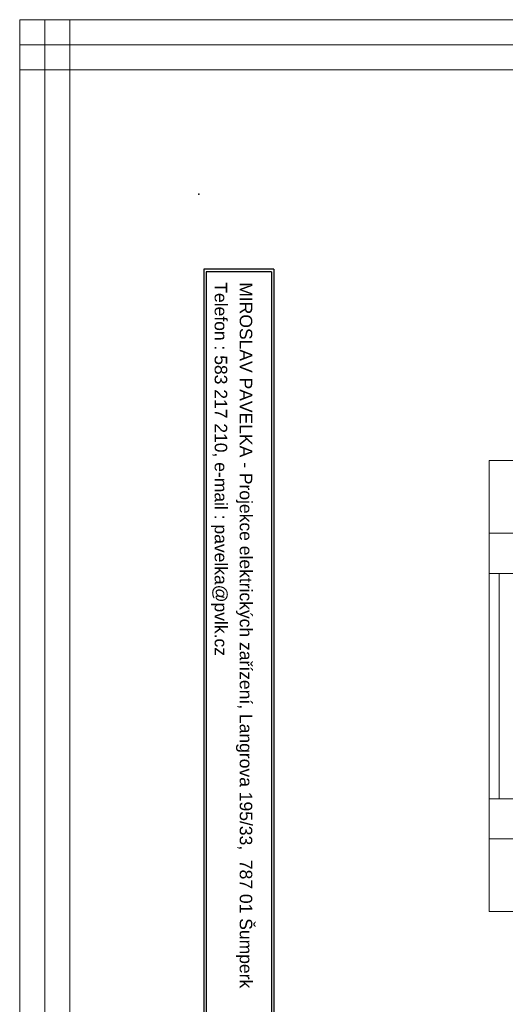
# Model space of a CAD drawing. Extents: x -74 to 5858, y 2827 to 3927.
# Tile 10 of 35: x 1063 to 1160, y 3173 to 3370. Entities that reach past the tile are written whole.
import ezdxf

# ---------------------------------------------------------------- set-up
doc = ezdxf.new("R2010")
doc.units = 0
doc.header["$MEASUREMENT"] = 0
doc.layers.get('0').update_dxf_attribs({"linetype": 'CONTINUOUS'})
doc.layers.add('__Bílá', color=7, linetype='CONTINUOUS')
doc.layers.add('__Vínová 220', color=220, linetype='CONTINUOUS')
doc.styles.add('Arial', font='arial.ttf')

msp = doc.modelspace()

# ---------------------------------------------------------------- linework, layer by layer
at = {"color": 0, "lineweight": 9}
for p, q in [((1156.48, 3281.8), (1226.48, 3281.8)), ((1156.48, 3191.8), (1156.48, 3281.8)), ((1226.48, 3191.8), (1156.48, 3191.8))]:
    msp.add_line(p, q, dxfattribs=at)
for points in [[(1156.48, 3281.8), (1226.48, 3281.8), (1226.48, 3267.3), (1156.48, 3267.3)], [(1156.48, 3267.3), (1226.48, 3267.3), (1226.48, 3259.3), (1156.48, 3259.3)], [(1156.48, 3259.3), (1158.48, 3259.3), (1158.48, 3214.3), (1156.48, 3214.3)], [(1156.48, 3214.3), (1226.48, 3214.3), (1226.48, 3206.3), (1156.48, 3206.3)]]:
    msp.add_lwpolyline(points, close=True, dxfattribs=at)
for points in [[(1226.48, 3259.3), (1226.48, 3269.3), (1226.48, 3267.3), (1156.48, 3267.3)], [(1226.48, 3236.8), (1226.48, 3259.3), (1156.48, 3259.3), (1156.48, 3214.3), (1226.48, 3214.3)], [(1205.28, 3259.3), (1156.48, 3259.3), (1156.48, 3214.3), (1201.62, 3214.3)], [(1156.48, 3214.3), (1158.48, 3214.3), (1158.48, 3259.3), (1205.28, 3259.3), (1158.48, 3259.3), (1158.48, 3214.3), (1201.62, 3214.3)], [(1226.48, 3214.3), (1226.48, 3204.3), (1226.48, 3206.3), (1156.48, 3206.3)]]:
    msp.add_lwpolyline(points, dxfattribs=at)
at = {"layer": '__Bílá'}
for p, q in [((1113.54, 3320), (1099.54, 3320)), ((1099.54, 3320), (1099.54, 3041)), ((1113.54, 3320), (1113.54, 3041)), ((1113.04, 3319.5), (1100.04, 3319.5)), ((1100.04, 3319.5), (1100.04, 3140.5)), ((1113.04, 3319.5), (1113.04, 3140.5))]:
    msp.add_line(p, q, dxfattribs=at)
msp.add_point((1098.54, 3335), dxfattribs=at)
at = {"layer": '__Vínová 220', "lineweight": 0}
for p, q in [((1062.82, 3369.82), (1062.82, 3364.82)), ((1062.82, 3369.82), (1559.23, 3369.82)), ((1062.82, 3003.74), (1062.82, 3369.82)), ((1062.82, 3369.82), (1067.82, 3369.82)), ((1067.82, 3003.74), (1067.82, 3369.82)), ((1072.82, 3369.82), (1067.82, 3369.82)), ((1072.82, 3003.74), (1072.82, 3369.82)), ((1062.82, 3359.82), (1062.82, 3364.82)), ((1062.82, 3364.82), (1559.23, 3364.82)), ((1062.82, 3359.82), (1559.23, 3359.82))]:
    msp.add_line(p, q, dxfattribs=at)

# ---------------------------------------------------------------- texts
at = {"layer": '__Bílá', "style": 'Arial'}
for s, p in [('Telefon : 583 217 210, e-mail : pavelka@pvlk.cz', (1101.72, 3317.4)), ('MIROSLAV PAVELKA - Projekce elektrických zařízení, Langrova 195/33,  787 01 Šumperk', (1106.72, 3317.4))]:
    msp.add_text(s, height=2.5, rotation=270, dxfattribs=at).set_placement(p)

doc.saveas('drawing.dxf')
